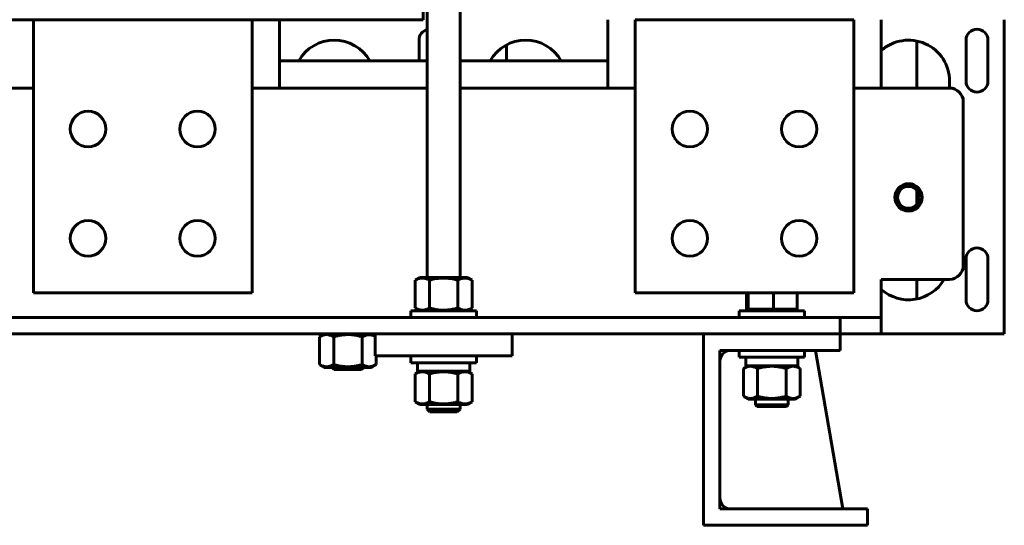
# Model space of a CAD drawing. Header units: millimetres. Extents: x 0 to 420, y 0 to 594.
# Tile 3 of 23: x 215 to 287, y 133 to 170. Entities that reach past the tile are written whole.
import ezdxf

# ---------------------------------------------------------------- set-up
doc = ezdxf.new("R2010")
doc.units = ezdxf.units.MM
doc.linetypes.add('K5LT_BASIC', pattern=[0])
doc.layers.add('Системный слой', color=7, linetype='Continuous')

# ---------------------------------------------------------------- blocks, each defined once
blk = doc.blocks.new('U6')
at = {"layer": 'Системный слой', "color": 150, "linetype": 'K5LT_BASIC', "lineweight": 60, "true_color": 0x0080ff}
blk.add_line((286.932, 147.309), (277.932, 147.309), dxfattribs=at)
blk = doc.blocks.new('U15')
at = {"layer": 'Системный слой', "color": 150, "linetype": 'K5LT_BASIC', "lineweight": 60, "true_color": 0x0080ff}
for p, q in [((233.932, 236.309), (233.932, 239.081)), ((233.932, 165.309), (233.932, 170.309))]:
    blk.add_line(p, q, dxfattribs=at)
blk = doc.blocks.new('U17')
at = {"layer": 'Системный слой', "color": 150, "linetype": 'K5LT_BASIC', "lineweight": 60, "true_color": 0x0080ff}
for p, q in [((244.732, 151.449), (244.732, 239.081)), ((244.732, 141.809), (244.732, 142.149))]:
    blk.add_line(p, q, dxfattribs=at)
blk = doc.blocks.new('U18')
at = {"layer": 'Системный слой', "color": 150, "linetype": 'K5LT_BASIC', "lineweight": 60, "true_color": 0x0080ff}
for p, q in [((247.132, 151.449), (247.132, 239.081)), ((247.132, 141.809), (247.132, 142.149))]:
    blk.add_line(p, q, dxfattribs=at)
blk = doc.blocks.new('U20')
at = {"layer": 'Системный слой', "color": 150, "linetype": 'K5LT_BASIC', "lineweight": 60, "true_color": 0x0080ff}
for p, q in [((239.972, 147.105), (240.288, 147.239)), ((240.288, 147.239), (240.613, 147.256)), ((240.613, 147.256), (240.932, 147.147))]:
    blk.add_line(p, q, dxfattribs=at)
blk = doc.blocks.new('U51')
at = {"layer": 'Системный слой', "color": 150, "linetype": 'K5LT_BASIC', "lineweight": 60, "true_color": 0x0080ff}
for p, q in [((268.732, 142.129), (270.589, 142.129)), ((270.589, 142.129), (271.132, 142.129))]:
    blk.add_line(p, q, dxfattribs=at)
blk = doc.blocks.new('U52')
at = {"layer": 'Системный слой', "color": 150, "linetype": 'K5LT_BASIC', "lineweight": 60, "true_color": 0x0080ff}
for p, q in [((270.523, 142.009), (268.852, 142.009)), ((271.012, 142.009), (270.523, 142.009))]:
    blk.add_line(p, q, dxfattribs=at)
blk = doc.blocks.new('U68')
at = {"layer": 'Системный слой', "color": 150, "linetype": 'K5LT_BASIC', "lineweight": 60, "true_color": 0x0080ff}
for p, q in [((233.932, 167.309), (244.732, 167.309)), ((247.132, 167.309), (257.932, 167.309))]:
    blk.add_line(p, q, dxfattribs=at)
blk = doc.blocks.new('U73')
at = {"layer": 'Системный слой', "color": 150, "linetype": 'K5LT_BASIC', "lineweight": 60, "true_color": 0x0080ff}
for p, q in [((203.132, 165.309), (215.932, 165.309)), ((231.932, 165.309), (244.732, 165.309)), ((247.132, 165.309), (259.932, 165.309)), ((275.932, 165.309), (282.932, 165.309))]:
    blk.add_line(p, q, dxfattribs=at)
blk = doc.blocks.new('U131')
at = {"layer": 'Системный слой', "color": 150, "linetype": 'K5LT_BASIC', "lineweight": 60, "true_color": 0x0080ff}
for p, q in [((280.532, 168.748), (280.532, 165.309)), ((280.532, 157.838), (280.532, 156.78)), ((280.532, 151.309), (280.532, 149.869))]:
    blk.add_line(p, q, dxfattribs=at)
blk = doc.blocks.new('U137')
at = {"layer": 'Системный слой', "color": 150, "linetype": 'K5LT_BASIC', "lineweight": 60, "true_color": 0x0080ff}
for p, q in [((277.932, 236.309), (277.932, 239.081)), ((277.932, 165.309), (277.932, 170.309))]:
    blk.add_line(p, q, dxfattribs=at)
blk = doc.blocks.new('U138')
at = {"layer": 'Системный слой', "color": 150, "linetype": 'K5LT_BASIC', "lineweight": 60, "true_color": 0x0080ff}
for p, q in [((257.932, 239.081), (257.932, 236.309)), ((257.932, 170.309), (257.932, 165.309))]:
    blk.add_line(p, q, dxfattribs=at)

msp = doc.modelspace()

# ---------------------------------------------------------------- linework, layer by layer
at = {"layer": 'Системный слой', "color": 150, "linetype": 'K5LT_BASIC', "lineweight": 60, "true_color": 0x0080ff}
for p, q in [((244.4324, 236.3087), (244.4324, 170.3087)), ((212.4324, 170.3087), (235.4324, 170.3087)), ((215.9324, 170.3087), (215.9324, 150.3087)), ((231.9324, 170.3087), (215.9324, 170.3087)), ((231.9324, 170.3087), (231.9324, 150.3087)), ((244.4324, 170.3087), (235.4324, 170.3087)), ((259.9324, 170.3087), (259.9324, 150.3087)), ((275.9324, 170.3087), (259.9324, 170.3087)), ((275.9324, 170.3087), (275.9324, 150.3087)), ((286.9324, 147.9087), (286.9324, 170.3087)), ((244.1324, 167.3087), (244.1324, 168.8087)), ((284.1324, 165.8087), (284.1324, 168.8087)), ((285.7324, 168.8087), (285.7324, 165.8087)), ((250.5324, 168.462), (250.5324, 167.3087)), ((282.9324, 165.8087), (282.9324, 165.3087)), ((283.9324, 164.3087), (283.9324, 152.3087)), ((284.1324, 149.8087), (284.1324, 152.8087)), ((285.7324, 152.8087), (285.7324, 149.8087)), ((244.2074, 151.4487), (243.8539, 151.2447)), ((243.8539, 149.2128), (243.8539, 151.2447)), ((247.6574, 151.4487), (244.2074, 151.4487)), ((244.8931, 149.2128), (244.8931, 151.2447)), ((246.9716, 149.2128), (246.9716, 151.2447)), ((247.6574, 151.4487), (248.0108, 151.2447)), ((248.0108, 149.2128), (248.0108, 151.2447)), ((277.9324, 148.5087), (277.9324, 151.3087)), ((282.9324, 151.3087), (277.9324, 151.3087)), ((231.9324, 150.3087), (215.9324, 150.3087)), ((275.9324, 150.3087), (259.9324, 150.3087)), ((268.0779, 149.1287), (268.0779, 150.3087)), ((268.1923, 149.1287), (268.1923, 150.3087)), ((270.0469, 149.1287), (270.0469, 150.3087)), ((271.7869, 149.1287), (271.7869, 150.3087)), ((244.2074, 149.0087), (243.8539, 149.2128)), ((247.6574, 149.0087), (248.0108, 149.2128)), ((268.1923, 149.1287), (268.0779, 149.1287)), ((268.2854, 149.0087), (268.1654, 149.1287)), ((270.0469, 149.1287), (268.1923, 149.1287)), ((271.7869, 149.1287), (270.0469, 149.1287)), ((271.5794, 149.0087), (271.6994, 149.1287)), ((172.9324, 148.5087), (274.9324, 148.5087)), ((243.5324, 149.0087), (243.5324, 148.5087)), ((248.3324, 149.0087), (243.5324, 149.0087)), ((248.3324, 149.0087), (248.3324, 148.5087)), ((267.5324, 149.0087), (267.5324, 148.5087)), ((272.3324, 149.0087), (267.5324, 149.0087)), ((272.3324, 149.0087), (272.3324, 148.5087)), ((274.9324, 148.5087), (277.9324, 148.5087)), ((274.9324, 147.3087), (274.9324, 148.5087)), ((277.9324, 148.5087), (277.9324, 147.3087)), ((286.9324, 147.9087), (286.9324, 147.3087)), ((182.9324, 147.3087), (264.9324, 147.3087)), ((237.2074, 147.3087), (236.8539, 147.1047)), ((236.8539, 145.0728), (236.8539, 147.1047)), ((237.8931, 145.0728), (237.8931, 147.1047)), ((239.9716, 145.0728), (239.9716, 147.1047)), ((240.6574, 147.3087), (240.9324, 147.15)), ((240.9324, 145.7087), (240.9324, 147.3087)), ((250.9324, 147.3087), (240.9324, 147.3087)), ((250.9324, 145.7087), (250.9324, 147.3087)), ((274.9324, 147.3087), (264.9324, 147.3087)), ((264.9324, 147.3087), (264.9324, 133.3087)), ((274.9324, 147.3087), (274.9324, 146.1087)), ((277.9324, 147.3087), (274.9324, 147.3087)), ((250.9324, 145.7087), (240.9324, 145.7087)), ((241.0108, 145.0728), (241.0108, 145.7087)), ((243.5324, 145.2087), (243.5324, 145.7087)), ((248.3324, 145.2087), (248.3324, 145.7087)), ((266.1324, 146.1087), (266.1324, 134.5087)), ((274.9324, 146.1087), (266.1324, 146.1087)), ((267.5324, 145.6087), (267.5324, 146.1087)), ((267.5324, 145.6087), (272.3324, 145.6087)), ((268.0224, 144.9887), (268.0224, 145.6087)), ((271.8424, 144.9887), (271.8424, 145.6087)), ((272.3324, 145.6087), (272.3324, 146.1087)), ((275.1324, 134.5087), (273.1324, 146.1087)), ((237.2074, 144.8687), (236.8539, 145.0728)), ((240.6574, 144.8687), (237.2074, 144.8687)), ((237.9324, 144.7087), (237.7724, 144.8687)), ((239.9324, 144.7087), (240.0924, 144.8687)), ((240.6574, 144.8687), (241.0108, 145.0728)), ((243.5324, 145.2087), (248.3324, 145.2087)), ((244.0224, 144.5887), (244.0224, 145.2087)), ((247.8424, 144.5887), (247.8424, 145.2087)), ((268.2074, 144.9887), (267.8539, 144.7847)), ((267.8539, 144.7847), (267.8539, 142.7528)), ((268.0224, 144.9887), (271.8424, 144.9887)), ((268.8931, 144.7847), (268.8931, 142.7528)), ((270.9716, 144.7847), (270.9716, 142.7528)), ((271.6574, 144.9887), (272.0108, 144.7847)), ((272.0108, 144.7847), (272.0108, 142.7528)), ((239.9324, 144.7087), (237.9324, 144.7087)), ((244.2074, 144.5887), (243.8539, 144.3847)), ((243.8539, 144.3847), (243.8539, 142.3528)), ((244.0224, 144.5887), (247.8424, 144.5887)), ((244.8931, 144.3847), (244.8931, 142.3528)), ((246.9716, 144.3847), (246.9716, 142.3528)), ((247.6574, 144.5887), (248.0108, 144.3847)), ((248.0108, 144.3847), (248.0108, 142.3528)), ((268.2074, 142.5487), (267.8539, 142.7528)), ((271.6574, 142.5487), (272.0108, 142.7528)), ((244.2074, 142.1487), (243.8539, 142.3528)), ((244.2074, 142.1487), (247.6574, 142.1487)), ((247.6574, 142.1487), (248.0108, 142.3528)), ((268.2074, 142.5487), (271.6574, 142.5487)), ((268.7324, 142.1287), (268.7324, 142.5487)), ((268.8524, 142.0087), (268.7324, 142.1287)), ((271.0124, 142.0087), (271.1324, 142.1287)), ((271.1324, 142.1287), (271.1324, 142.5487)), ((244.9324, 141.6087), (244.7324, 141.8087)), ((244.7324, 141.8087), (247.1324, 141.8087)), ((246.9324, 141.6087), (244.9324, 141.6087)), ((246.9324, 141.6087), (247.1324, 141.8087)), ((266.1324, 134.5087), (276.9324, 134.5087)), ((276.9324, 134.5087), (276.9324, 133.3087)), ((264.9324, 133.3087), (276.9324, 133.3087))]:
    msp.add_line(p, q, dxfattribs=at)
for centre, radius in [((219.9324, 162.3087), 1.3), ((227.9324, 162.3087), 1.3), ((263.9324, 162.3087), 1.3), ((271.9324, 162.3087), 1.3), ((279.9324, 157.3087), 1), ((219.9324, 154.3087), 1.3), ((227.9324, 154.3087), 1.3), ((263.9324, 154.3087), 1.3), ((271.9324, 154.3087), 1.3)]:
    msp.add_circle(centre, radius, dxfattribs=at)
for centre, radius, start, end in [((244.9324, 168.8087), 0.8, 104.477512, 180), ((284.9324, 168.8087), 0.8, 0, 180), ((237.9324, 165.8087), 3, 30, 150), ((251.9324, 165.8087), 3, 30, 150), ((279.9324, 165.8087), 3, 0, 131.810315), ((284.9324, 165.8087), 0.8, 180, 0), ((282.9324, 164.3087), 1, 0, 90), ((279.9324, 157.3087), 0.8, 90, 0), ((279.9324, 157.3087), 0.8, 0, 90), ((284.9324, 152.8087), 0.8, 0, 180), ((282.9324, 152.3087), 1, 270, 0), ((279.9324, 152.8087), 3, 228.189685, 330), ((284.9324, 149.8087), 0.8, 180, 0), ((266.9324, 145.3087), 0.8, 90, 180), ((266.9324, 135.3087), 0.8, 180, 270)]:
    msp.add_arc(centre, radius, start, end, dxfattribs=at)
for points, knots in [([(243.8539, 151.2447), (243.9387, 151.2936), (244.0242, 151.334), (244.1969, 151.3899), (244.2842, 151.4053), (244.4167, 151.4055), (244.4611, 151.4017), (244.5489, 151.3871), (244.5925, 151.3762), (244.7225, 151.3342), (244.8082, 151.2937), (244.8931, 151.2447)], [0.000000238, 0.000000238, 0.000000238, 0.000000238, 0.002624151, 0.002624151, 0.005248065, 0.005248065, 0.006560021, 0.006560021, 0.007871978, 0.007871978, 0.010495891, 0.010495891, 0.010495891, 0.010495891]), ([(244.8931, 151.2447), (245.0611, 151.2931), (245.2313, 151.3335), (245.4916, 151.3758), (245.5794, 151.3868), (245.7561, 151.4017), (245.8442, 151.4054), (246.1077, 151.4054), (246.2822, 151.3904), (246.6294, 151.3344), (246.8025, 151.2935), (246.9716, 151.2447)], [0.003844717, 0.003844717, 0.003844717, 0.003844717, 0.006467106, 0.006467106, 0.0077783, 0.0077783, 0.009089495, 0.009089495, 0.011711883, 0.011711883, 0.014334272, 0.014334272, 0.014334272, 0.014334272]), ([(246.9716, 151.2447), (247.0564, 151.2936), (247.1419, 151.334), (247.3146, 151.3899), (247.4019, 151.4053), (247.5344, 151.4055), (247.5788, 151.4017), (247.6666, 151.3871), (247.7102, 151.3762), (247.8402, 151.3342), (247.9259, 151.2937), (248.0108, 151.2447)], [0.000000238, 0.000000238, 0.000000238, 0.000000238, 0.002624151, 0.002624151, 0.005248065, 0.005248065, 0.006560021, 0.006560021, 0.007871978, 0.007871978, 0.010495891, 0.010495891, 0.010495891, 0.010495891]), ([(244.8931, 149.2128), (244.8282, 149.1753), (244.7325, 149.1277), (244.6144, 149.0874), (244.5405, 149.0689), (244.4741, 149.0575), (244.4173, 149.0527), (244.3592, 149.0515), (244.3006, 149.0544), (244.2304, 149.0641), (244.1724, 149.0771), (244.1034, 149.0969), (244, 149.1346), (243.9097, 149.1806), (243.8539, 149.2128)], [0, 0, 0, 0, 2.8814613, 4.2007918, 5.12203, 6.0737295, 7.054851, 7.5526049, 8.5536622, 9.549854, 10.5399482, 11.0322282, 12.5081996, 15, 15, 15, 15]), ([(246.9716, 149.2128), (246.9555, 149.2081), (246.923, 149.1989), (246.8573, 149.181), (246.7751, 149.1599), (246.6758, 149.1368), (246.5508, 149.1108), (246.4003, 149.0851), (246.2678, 149.0692), (246.1794, 149.0617), (246.1201, 149.0574), (245.9847, 149.0506), (245.7832, 149.052), (245.5286, 149.0749), (245.3281, 149.1075), (245.1684, 149.1411), (245.0619, 149.1668), (244.9705, 149.1909), (244.9189, 149.2054), (244.8931, 149.2128)], [0.009237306, 0.009237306, 0.009237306, 0.009237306, 0.009490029, 0.009742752, 0.010248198, 0.010753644, 0.01125909, 0.012147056, 0.013035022, 0.013257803, 0.013480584, 0.013926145, 0.015290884, 0.016498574, 0.017706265, 0.018327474, 0.018948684, 0.01935084, 0.019752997, 0.019752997, 0.019752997, 0.019752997]), ([(248.0108, 149.2128), (247.9458, 149.1753), (247.8502, 149.1277), (247.7321, 149.0874), (247.6582, 149.0689), (247.5918, 149.0575), (247.535, 149.0527), (247.4768, 149.0515), (247.4183, 149.0544), (247.3481, 149.0641), (247.2901, 149.0771), (247.221, 149.0969), (247.1177, 149.1346), (247.0274, 149.1806), (246.9716, 149.2128)], [0, 0, 0, 0, 2.8814613, 4.2007918, 5.12203, 6.0737295, 7.054851, 7.5526049, 8.5536622, 9.549854, 10.5399482, 11.0322282, 12.5081996, 15, 15, 15, 15]), ([(236.8539, 147.1047), (236.9189, 147.1422), (237.0146, 147.1897), (237.1326, 147.23), (237.2066, 147.2486), (237.273, 147.2599), (237.3298, 147.2648), (237.3879, 147.2659), (237.4465, 147.2631), (237.5166, 147.2534), (237.5747, 147.2403), (237.6437, 147.2206), (237.747, 147.1828), (237.8373, 147.1369), (237.8931, 147.1047)], [0, 0, 0, 0, 2.8814613, 4.2007918, 5.12203, 6.0737295, 7.054851, 7.5526049, 8.5536622, 9.549854, 10.5399482, 11.0322282, 12.5081996, 15, 15, 15, 15]), ([(237.8931, 147.1047), (237.9093, 147.1093), (237.9418, 147.1185), (238.0074, 147.1365), (238.0897, 147.1576), (238.1889, 147.1807), (238.3139, 147.2067), (238.4644, 147.2324), (238.5969, 147.2482), (238.6853, 147.2558), (238.7446, 147.26), (238.88, 147.2669), (239.0816, 147.2654), (239.3362, 147.2425), (239.5366, 147.2099), (239.6963, 147.1763), (239.8028, 147.1507), (239.8943, 147.1266), (239.9458, 147.1121), (239.9716, 147.1047)], [0.009237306, 0.009237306, 0.009237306, 0.009237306, 0.009490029, 0.009742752, 0.010248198, 0.010753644, 0.01125909, 0.012147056, 0.013035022, 0.013257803, 0.013480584, 0.013926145, 0.015290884, 0.016498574, 0.017706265, 0.018327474, 0.018948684, 0.01935084, 0.019752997, 0.019752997, 0.019752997, 0.019752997]), ([(237.8931, 145.0728), (237.8282, 145.0353), (237.7325, 144.9877), (237.6144, 144.9474), (237.5405, 144.9289), (237.4741, 144.9175), (237.4173, 144.9127), (237.3592, 144.9115), (237.3006, 144.9144), (237.2304, 144.9241), (237.1724, 144.9371), (237.1034, 144.9569), (237, 144.9946), (236.9097, 145.0406), (236.8539, 145.0728)], [0, 0, 0, 0, 2.8814613, 4.2007918, 5.12203, 6.0737295, 7.054851, 7.5526049, 8.5536622, 9.549854, 10.5399482, 11.0322282, 12.5081996, 15, 15, 15, 15]), ([(239.9716, 145.0728), (239.9555, 145.0682), (239.923, 145.0589), (239.8739, 145.0455), (239.8248, 145.0326), (239.7263, 145.008), (239.6147, 144.9832), (239.504, 144.963), (239.4451, 144.9533), (239.4009, 144.9466), (239.3565, 144.9404), (239.3118, 144.9348), (239.267, 144.9297), (239.2223, 144.9253), (239.1777, 144.9215), (239.1329, 144.9184), (239.0881, 144.9158), (239.0356, 144.9136), (238.9757, 144.9121), (238.9078, 144.9119), (238.8401, 144.9132), (238.7751, 144.9158), (238.7127, 144.9195), (238.6527, 144.9243), (238.5928, 144.9302), (238.5331, 144.9371), (238.4735, 144.9451), (238.3939, 144.9571), (238.3144, 144.9712), (238.2344, 144.9873), (238.1742, 145.0003), (238.1141, 145.0142), (238.0606, 145.0274), (238.0138, 145.0395), (237.9735, 145.0502), (237.9333, 145.0613), (237.9065, 145.0689), (237.8931, 145.0728)], [0.003844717, 0.003844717, 0.003844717, 0.003844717, 0.004098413, 0.004352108, 0.004605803, 0.004859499, 0.00587428, 0.006318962, 0.006541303, 0.006763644, 0.006985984, 0.007208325, 0.007430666, 0.007653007, 0.007874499, 0.008095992, 0.008317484, 0.008538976, 0.0088761, 0.009213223, 0.009550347, 0.009887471, 0.010187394, 0.010487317, 0.01078724, 0.011087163, 0.011387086, 0.011687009, 0.012286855, 0.012591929, 0.012897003, 0.013202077, 0.01350715, 0.013713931, 0.013920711, 0.014127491, 0.014334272, 0.014334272, 0.014334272, 0.014334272]), ([(241.0108, 145.0728), (240.9458, 145.0353), (240.8502, 144.9877), (240.7321, 144.9474), (240.6582, 144.9289), (240.5918, 144.9175), (240.535, 144.9127), (240.4768, 144.9115), (240.4183, 144.9144), (240.3481, 144.9241), (240.2901, 144.9371), (240.221, 144.9569), (240.1177, 144.9946), (240.0274, 145.0406), (239.9716, 145.0728)], [0, 0, 0, 0, 2.8814613, 4.2007918, 5.12203, 6.0737295, 7.054851, 7.5526049, 8.5536622, 9.549854, 10.5399482, 11.0322282, 12.5081996, 15, 15, 15, 15]), ([(267.8539, 144.7847), (267.9189, 144.8222), (268.0146, 144.8697), (268.1326, 144.91), (268.2066, 144.9286), (268.273, 144.9399), (268.3298, 144.9448), (268.3879, 144.9459), (268.4465, 144.9431), (268.5166, 144.9334), (268.5747, 144.9203), (268.6437, 144.9006), (268.747, 144.8628), (268.8373, 144.8169), (268.8931, 144.7847)], [0, 0, 0, 0, 2.8814613, 4.2007918, 5.12203, 6.0737295, 7.054851, 7.5526049, 8.5536622, 9.549854, 10.5399482, 11.0322282, 12.5081996, 15, 15, 15, 15]), ([(268.8931, 144.7847), (268.9092, 144.7893), (268.9417, 144.7985), (268.9909, 144.8119), (269.04, 144.8248), (269.1384, 144.8495), (269.2501, 144.8742), (269.3607, 144.8945), (269.4196, 144.9042), (269.4638, 144.9109), (269.5083, 144.9171), (269.553, 144.9227), (269.5977, 144.9277), (269.6424, 144.9321), (269.687, 144.9359), (269.7318, 144.9391), (269.7766, 144.9416), (269.8291, 144.9439), (269.8891, 144.9454), (269.9569, 144.9456), (270.0247, 144.9443), (270.0896, 144.9417), (270.152, 144.9379), (270.212, 144.9331), (270.2719, 144.9273), (270.3316, 144.9203), (270.3912, 144.9124), (270.4708, 144.9003), (270.5504, 144.8863), (270.6303, 144.8702), (270.6905, 144.8571), (270.7507, 144.8432), (270.8042, 144.83), (270.851, 144.818), (270.8912, 144.8072), (270.9314, 144.7961), (270.9582, 144.7885), (270.9716, 144.7847)], [0.003844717, 0.003844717, 0.003844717, 0.003844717, 0.004098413, 0.004352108, 0.004605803, 0.004859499, 0.00587428, 0.006318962, 0.006541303, 0.006763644, 0.006985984, 0.007208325, 0.007430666, 0.007653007, 0.007874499, 0.008095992, 0.008317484, 0.008538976, 0.0088761, 0.009213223, 0.009550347, 0.009887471, 0.010187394, 0.010487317, 0.01078724, 0.011087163, 0.011387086, 0.011687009, 0.012286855, 0.012591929, 0.012897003, 0.013202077, 0.01350715, 0.013713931, 0.013920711, 0.014127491, 0.014334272, 0.014334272, 0.014334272, 0.014334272]), ([(270.9716, 144.7847), (271.0366, 144.8222), (271.1322, 144.8697), (271.2503, 144.91), (271.3243, 144.9286), (271.3907, 144.9399), (271.4475, 144.9448), (271.5056, 144.9459), (271.5642, 144.9431), (271.6343, 144.9334), (271.6924, 144.9203), (271.7614, 144.9006), (271.8647, 144.8628), (271.955, 144.8169), (272.0108, 144.7847)], [0, 0, 0, 0, 2.8814613, 4.2007918, 5.12203, 6.0737295, 7.054851, 7.5526049, 8.5536622, 9.549854, 10.5399482, 11.0322282, 12.5081996, 15, 15, 15, 15]), ([(243.8539, 144.3847), (243.9189, 144.4222), (244.0146, 144.4697), (244.1326, 144.51), (244.2066, 144.5286), (244.273, 144.5399), (244.3298, 144.5448), (244.3879, 144.5459), (244.4465, 144.5431), (244.5166, 144.5334), (244.5747, 144.5203), (244.6437, 144.5006), (244.747, 144.4628), (244.8373, 144.4169), (244.8931, 144.3847)], [0, 0, 0, 0, 2.8814613, 4.2007918, 5.12203, 6.0737295, 7.054851, 7.5526049, 8.5536622, 9.549854, 10.5399482, 11.0322282, 12.5081996, 15, 15, 15, 15]), ([(244.8931, 144.3847), (244.9092, 144.3893), (244.9417, 144.3985), (244.9909, 144.4119), (245.04, 144.4248), (245.1384, 144.4495), (245.2501, 144.4742), (245.3607, 144.4945), (245.4196, 144.5042), (245.4638, 144.5109), (245.5083, 144.5171), (245.553, 144.5227), (245.5977, 144.5277), (245.6424, 144.5321), (245.687, 144.5359), (245.7318, 144.5391), (245.7766, 144.5416), (245.8291, 144.5439), (245.8891, 144.5454), (245.9569, 144.5456), (246.0247, 144.5443), (246.0896, 144.5417), (246.152, 144.5379), (246.212, 144.5331), (246.2719, 144.5273), (246.3316, 144.5203), (246.3912, 144.5124), (246.4708, 144.5003), (246.5504, 144.4863), (246.6303, 144.4702), (246.6905, 144.4571), (246.7507, 144.4432), (246.8042, 144.43), (246.851, 144.418), (246.8912, 144.4072), (246.9314, 144.3961), (246.9582, 144.3885), (246.9716, 144.3847)], [0.003844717, 0.003844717, 0.003844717, 0.003844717, 0.004098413, 0.004352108, 0.004605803, 0.004859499, 0.00587428, 0.006318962, 0.006541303, 0.006763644, 0.006985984, 0.007208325, 0.007430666, 0.007653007, 0.007874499, 0.008095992, 0.008317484, 0.008538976, 0.0088761, 0.009213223, 0.009550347, 0.009887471, 0.010187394, 0.010487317, 0.01078724, 0.011087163, 0.011387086, 0.011687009, 0.012286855, 0.012591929, 0.012897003, 0.013202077, 0.01350715, 0.013713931, 0.013920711, 0.014127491, 0.014334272, 0.014334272, 0.014334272, 0.014334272]), ([(246.9716, 144.3847), (247.0366, 144.4222), (247.1322, 144.4697), (247.2503, 144.51), (247.3243, 144.5286), (247.3907, 144.5399), (247.4475, 144.5448), (247.5056, 144.5459), (247.5642, 144.5431), (247.6343, 144.5334), (247.6924, 144.5203), (247.7614, 144.5006), (247.8647, 144.4628), (247.955, 144.4169), (248.0108, 144.3847)], [0, 0, 0, 0, 2.8814613, 4.2007918, 5.12203, 6.0737295, 7.054851, 7.5526049, 8.5536622, 9.549854, 10.5399482, 11.0322282, 12.5081996, 15, 15, 15, 15]), ([(268.8931, 142.7528), (268.8282, 142.7153), (268.7325, 142.6677), (268.6144, 142.6274), (268.5405, 142.6089), (268.4741, 142.5975), (268.4173, 142.5927), (268.3592, 142.5915), (268.3006, 142.5944), (268.2304, 142.6041), (268.1724, 142.6171), (268.1034, 142.6369), (268, 142.6746), (267.9097, 142.7206), (267.8539, 142.7528)], [0, 0, 0, 0, 2.8814613, 4.2007918, 5.12203, 6.0737295, 7.054851, 7.5526049, 8.5536622, 9.549854, 10.5399482, 11.0322282, 12.5081996, 15, 15, 15, 15]), ([(270.9716, 142.7528), (270.9555, 142.7481), (270.923, 142.7389), (270.8573, 142.721), (270.7751, 142.6999), (270.6758, 142.6768), (270.5508, 142.6508), (270.4003, 142.6251), (270.2678, 142.6092), (270.1794, 142.6017), (270.1201, 142.5974), (269.9847, 142.5906), (269.7832, 142.592), (269.5286, 142.6149), (269.3281, 142.6475), (269.1684, 142.6811), (269.0619, 142.7068), (268.9705, 142.7309), (268.9189, 142.7454), (268.8931, 142.7528)], [0.009237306, 0.009237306, 0.009237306, 0.009237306, 0.009490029, 0.009742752, 0.010248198, 0.010753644, 0.01125909, 0.012147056, 0.013035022, 0.013257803, 0.013480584, 0.013926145, 0.015290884, 0.016498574, 0.017706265, 0.018327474, 0.018948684, 0.01935084, 0.019752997, 0.019752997, 0.019752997, 0.019752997]), ([(272.0108, 142.7528), (271.9458, 142.7153), (271.8502, 142.6677), (271.7321, 142.6274), (271.6582, 142.6089), (271.5918, 142.5975), (271.535, 142.5927), (271.4768, 142.5915), (271.4183, 142.5944), (271.3481, 142.6041), (271.2901, 142.6171), (271.221, 142.6369), (271.1177, 142.6746), (271.0274, 142.7206), (270.9716, 142.7528)], [0, 0, 0, 0, 2.8814613, 4.2007918, 5.12203, 6.0737295, 7.054851, 7.5526049, 8.5536622, 9.549854, 10.5399482, 11.0322282, 12.5081996, 15, 15, 15, 15]), ([(244.8931, 142.3528), (244.8282, 142.3153), (244.7325, 142.2677), (244.6144, 142.2274), (244.5405, 142.2089), (244.4741, 142.1975), (244.4173, 142.1927), (244.3592, 142.1915), (244.3006, 142.1944), (244.2304, 142.2041), (244.1724, 142.2171), (244.1034, 142.2369), (244, 142.2746), (243.9097, 142.3206), (243.8539, 142.3528)], [0, 0, 0, 0, 2.8814613, 4.2007918, 5.12203, 6.0737295, 7.054851, 7.5526049, 8.5536622, 9.549854, 10.5399482, 11.0322282, 12.5081996, 15, 15, 15, 15]), ([(246.9716, 142.3528), (246.9555, 142.3481), (246.923, 142.3389), (246.8573, 142.321), (246.7751, 142.2999), (246.6758, 142.2768), (246.5508, 142.2508), (246.4003, 142.2251), (246.2678, 142.2092), (246.1794, 142.2017), (246.1201, 142.1974), (245.9847, 142.1906), (245.7832, 142.192), (245.5286, 142.2149), (245.3281, 142.2475), (245.1684, 142.2811), (245.0619, 142.3068), (244.9705, 142.3309), (244.9189, 142.3454), (244.8931, 142.3528)], [0.009237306, 0.009237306, 0.009237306, 0.009237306, 0.009490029, 0.009742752, 0.010248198, 0.010753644, 0.01125909, 0.012147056, 0.013035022, 0.013257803, 0.013480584, 0.013926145, 0.015290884, 0.016498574, 0.017706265, 0.018327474, 0.018948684, 0.01935084, 0.019752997, 0.019752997, 0.019752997, 0.019752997]), ([(248.0108, 142.3528), (247.9458, 142.3153), (247.8502, 142.2677), (247.7321, 142.2274), (247.6582, 142.2089), (247.5918, 142.1975), (247.535, 142.1927), (247.4768, 142.1915), (247.4183, 142.1944), (247.3481, 142.2041), (247.2901, 142.2171), (247.221, 142.2369), (247.1177, 142.2746), (247.0274, 142.3206), (246.9716, 142.3528)], [0, 0, 0, 0, 2.8814613, 4.2007918, 5.12203, 6.0737295, 7.054851, 7.5526049, 8.5536622, 9.549854, 10.5399482, 11.0322282, 12.5081996, 15, 15, 15, 15])]:
    msp.add_open_spline(points, degree=3, knots=knots, dxfattribs=at)

# ---------------------------------------------------------------- block references
at = {"layer": 'Системный слой'}
for name in ['U17', 'U18', 'U15', 'U138', 'U137', 'U131', 'U68', 'U73', 'U6', 'U20', 'U51', 'U52']:
    msp.add_blockref(name, (0, 0), dxfattribs=at)

doc.saveas('drawing.dxf')
